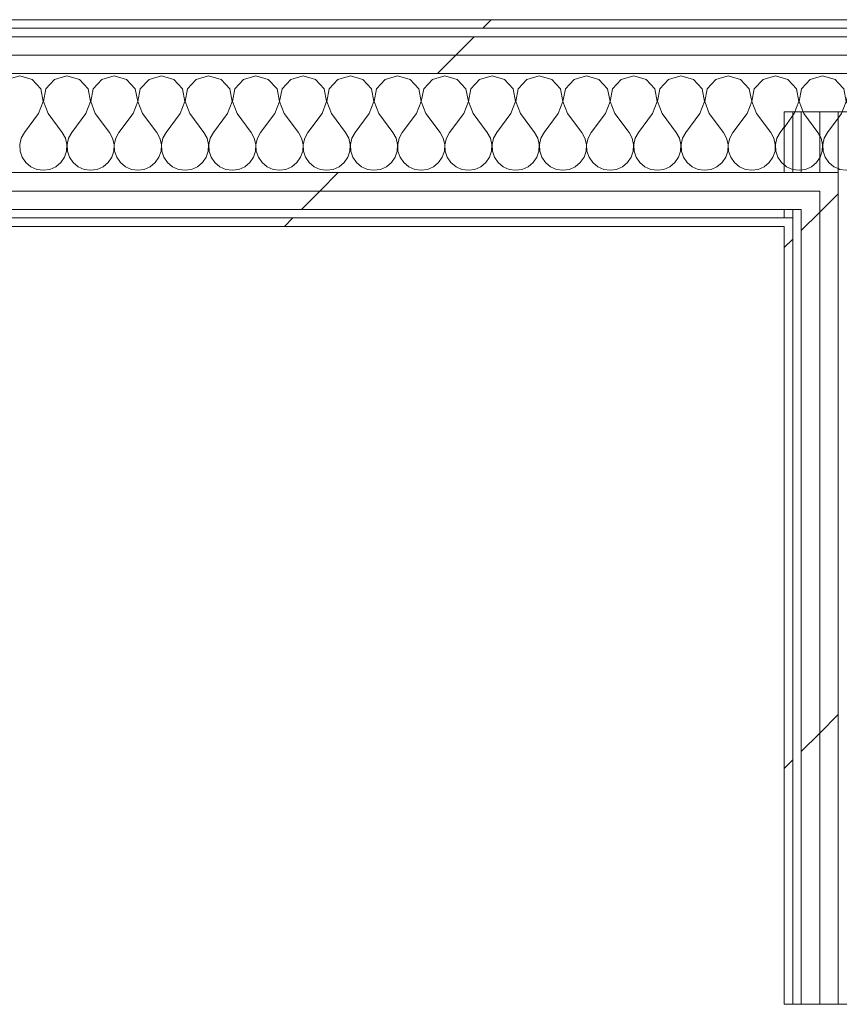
# Model space of a CAD drawing. Header units: millimetres. Extents: x -28277 to 305935, y -19284 to 4746.
# Tile 240 of 256: x 186515 to 187093, y -12619 to -11924. Entities that reach past the tile are written whole.
import ezdxf

# ---------------------------------------------------------------- set-up
doc = ezdxf.new("R2010")
doc.units = ezdxf.units.MM
doc.header["$MEASUREMENT"] = 0
doc.linetypes.add('Wipeout_Contour', pattern=[1000, 0, -1000])
doc.layers.add('Nuevo_08_E_Envans secs', color=7, linetype='Continuous')
doc.layers.add('Nuevo_Puertas Archicad', color=7, linetype='Continuous')
doc.layers.add('Nuevo_08_E_Envans secs_Pluma_Nº__1', color=7, linetype='Continuous', lineweight=5)
doc.layers.add('Nuevo_Puertas Archicad_Pluma_Nº__1', color=7, linetype='Continuous', lineweight=5)
for name, color, linetype, lineweight, true_color in [('Nuevo_08_E_Envans secs_Pluma_Nº__102', 7, 'Continuous', 5, 0xcccccc), ('Nuevo_08_E_Envans secs_Pluma_Nº__171', 171, 'Continuous', 13, 0xaaaaff), ('Nuevo_08_E_Envans secs_Pluma_Nº__177', 7, 'Continuous', 15, 0xf7e046)]:
    doc.layers.add(name, color=color, linetype=linetype, lineweight=lineweight, true_color=true_color)
pattern_1 = [(45, (184431.64, 0), (-367.696, 367.696), [390, -130]), (45, (184431.64, 367.7), (-367.696, 367.696), [390, -130])]

# ---------------------------------------------------------------- blocks, each defined once
blk = doc.blocks.new('Puerta Rápida Enrrollable 27')
at = {"layer": 'Nuevo_Puertas Archicad_Pluma_Nº__1', "color": 7, "linetype": 'Continuous', "lineweight": 5}
for p, q in [((550, 38), (550, 108)), ((550, 25), (550, 38)), ((550, 12), (550, 25)), ((550, 6), (550, 12)), ((550, 0), (550, 6))]:
    blk.add_line(p, q, dxfattribs=at)
blk = doc.blocks.new('Muro_118_7', base_point=(187054.56, -17276.98))
at = {"color": 254, "linetype": 'Wipeout_Contour', "lineweight": 0, "ltscale": 749848.177662}
blk.add_wipeout([(187060.56, -11988.98), (187054.56, -11988.98), (187054.56, -12619.14), (187060.56, -12619.14)], dxfattribs=at).dxf.layer = 'Nuevo_08_E_Envans secs'
at = {"color": 254, "linetype": 'Wipeout_Contour', "lineweight": 0, "ltscale": 749895.25211}
blk.add_wipeout([(187079.56, -12057.98), (187092.56, -12057.98), (187092.56, -12044.98), (187079.56, -12044.98)], dxfattribs=at).dxf.layer = 'Nuevo_08_E_Envans secs'
at = {"layer": 'Nuevo_08_E_Envans secs_Pluma_Nº__171', "linetype": 'Continuous', "lineweight": 13, "true_color": 0xaaaaff}
h = blk.add_hatch(dxfattribs=at)
h.set_pattern_fill('Panellat_HPL_0007', color=161, style=0, pattern_type=2)
h.set_pattern_definition(pattern_1)
h.paths.add_polyline_path([(187060.56, -11988.98), (187054.56, -11988.98), (187054.56, -12619.14), (187060.56, -12619.14)])
at = {"layer": 'Nuevo_08_E_Envans secs_Pluma_Nº__177', "linetype": 'Continuous', "lineweight": 15, "true_color": 0xf7e046}
h = blk.add_hatch(dxfattribs=at)
h.set_pattern_fill('Panellat_HPL_0007', color=53, style=0, pattern_type=2)
h.set_pattern_definition(pattern_1)
h.paths.add_polyline_path([(187079.56, -12057.98), (187092.56, -12057.98), (187092.56, -12044.98), (187079.56, -12044.98)])
at = {"layer": 'Nuevo_08_E_Envans secs_Pluma_Nº__1', "color": 7, "linetype": 'Continuous', "lineweight": 5}
for p, q in [((187060.56, -12619.14), (187060.56, -11988.98)), ((187060.56, -12063.98), (187060.56, -12069.98)), ((187054.56, -12619.14), (187060.56, -12619.14))]:
    blk.add_line(p, q, dxfattribs=at)
at = {"layer": 'Nuevo_08_E_Envans secs_Pluma_Nº__1', "color": 7, "linetype": 'Continuous', "lineweight": 5, "flags": 128}
for points in [[(187060.56, -11988.98), (187054.56, -11988.98)], [(187054.56, -11988.98), (187054.56, -12619.14)]]:
    blk.add_lwpolyline(points, dxfattribs=at)
at = {"color": 254, "linetype": 'Wipeout_Contour', "lineweight": 0, "ltscale": 749897.695487}
blk.add_wipeout([(187079.56, -12063.98), (187092.56, -12063.98), (187092.56, -12057.98), (187079.56, -12057.98)], dxfattribs=at).dxf.layer = 'Nuevo_08_E_Envans secs'
at = {"layer": 'Nuevo_08_E_Envans secs_Pluma_Nº__177', "linetype": 'Continuous', "lineweight": 15, "true_color": 0xf7e046}
h = blk.add_hatch(dxfattribs=at)
h.set_pattern_fill('Panellat_HPL_0007', color=53, style=0, pattern_type=2)
h.set_pattern_definition(pattern_1)
h.paths.add_polyline_path([(187079.56, -12063.98), (187092.56, -12063.98), (187092.56, -12057.98), (187079.56, -12057.98)])
at = {"color": 254, "linetype": 'Wipeout_Contour', "lineweight": 0, "ltscale": 749845.803217}
blk.add_wipeout([(187066.56, -12063.98), (187079.56, -12063.98), (187079.56, -12057.98), (187066.56, -12057.98)], dxfattribs=at).dxf.layer = 'Nuevo_08_E_Envans secs'
at = {"layer": 'Nuevo_08_E_Envans secs_Pluma_Nº__177', "linetype": 'Continuous', "lineweight": 15, "true_color": 0xf7e046}
h = blk.add_hatch(dxfattribs=at)
h.set_pattern_fill('Panellat_HPL_0007', color=53, style=0, pattern_type=2)
h.set_pattern_definition(pattern_1)
h.paths.add_polyline_path([(187066.56, -12063.98), (187079.56, -12063.98), (187079.56, -12057.98), (187066.56, -12057.98)])
at = {"color": 254, "linetype": 'Wipeout_Contour', "lineweight": 0, "ltscale": 749899.239885}
blk.add_wipeout([(187079.56, -12069.98), (187092.56, -12069.98), (187092.56, -12063.98), (187079.56, -12063.98)], dxfattribs=at).dxf.layer = 'Nuevo_08_E_Envans secs'
at = {"layer": 'Nuevo_08_E_Envans secs_Pluma_Nº__177', "linetype": 'Continuous', "lineweight": 15, "true_color": 0xf7e046}
h = blk.add_hatch(dxfattribs=at)
h.set_pattern_fill('Panellat_HPL_0007', color=53, style=0, pattern_type=2)
h.set_pattern_definition(pattern_1)
h.paths.add_polyline_path([(187079.56, -12069.98), (187092.56, -12069.98), (187092.56, -12063.98), (187079.56, -12063.98)])
at = {"color": 254, "linetype": 'Wipeout_Contour', "lineweight": 0, "ltscale": 749847.347721}
blk.add_wipeout([(187066.56, -12069.98), (187079.56, -12069.98), (187079.56, -12063.98), (187066.56, -12063.98)], dxfattribs=at).dxf.layer = 'Nuevo_08_E_Envans secs'
at = {"layer": 'Nuevo_08_E_Envans secs_Pluma_Nº__177', "linetype": 'Continuous', "lineweight": 15, "true_color": 0xf7e046}
h = blk.add_hatch(dxfattribs=at)
h.set_pattern_fill('Panellat_HPL_0007', color=53, style=0, pattern_type=2)
h.set_pattern_definition(pattern_1)
h.paths.add_polyline_path([(187066.56, -12069.98), (187079.56, -12069.98), (187079.56, -12063.98), (187066.56, -12063.98)])
at = {"color": 254, "linetype": 'Wipeout_Contour', "lineweight": 0, "ltscale": 749961.931695}
blk.add_wipeout([(187092.56, -11988.98), (187079.56, -11988.98), (187079.56, -12619.14), (187092.56, -12619.14)], dxfattribs=at).dxf.layer = 'Nuevo_08_E_Envans secs'
at = {"layer": 'Nuevo_08_E_Envans secs_Pluma_Nº__177', "linetype": 'Continuous', "lineweight": 15, "true_color": 0xf7e046}
h = blk.add_hatch(dxfattribs=at)
h.set_pattern_fill('Panellat_HPL_0007', color=53, style=0, pattern_type=2)
h.set_pattern_definition(pattern_1)
h.paths.add_polyline_path([(187092.56, -11988.98), (187079.56, -11988.98), (187079.56, -12619.14), (187092.56, -12619.14)])
at = {"layer": 'Nuevo_08_E_Envans secs_Pluma_Nº__1', "color": 7, "linetype": 'Continuous', "lineweight": 5}
for p, q in [((187092.56, -12619.14), (187092.56, -11988.98)), ((187092.56, -12031.98), (187092.56, -12044.98)), ((187092.56, -12044.98), (187092.56, -12057.98)), ((187092.56, -12057.98), (187092.56, -12063.98)), ((187092.56, -12063.98), (187092.56, -12069.98)), ((187092.56, -12619.14), (187162.56, -12619.14))]:
    blk.add_line(p, q, dxfattribs=at)
at = {"layer": 'Nuevo_08_E_Envans secs_Pluma_Nº__1', "color": 7, "linetype": 'Continuous', "lineweight": 5, "flags": 128}
blk.add_lwpolyline([(187162.56, -11988.98), (187092.56, -11988.98)], dxfattribs=at)
at = {"color": 254, "linetype": 'Wipeout_Contour', "lineweight": 0, "ltscale": 749910.043782}
blk.add_wipeout([(187079.56, -11988.98), (187066.56, -11988.98), (187066.56, -12619.14), (187079.56, -12619.14)], dxfattribs=at).dxf.layer = 'Nuevo_08_E_Envans secs'
at = {"layer": 'Nuevo_08_E_Envans secs_Pluma_Nº__177', "linetype": 'Continuous', "lineweight": 15, "true_color": 0xf7e046}
h = blk.add_hatch(dxfattribs=at)
h.set_pattern_fill('Panellat_HPL_0007', color=53, style=0, pattern_type=2)
h.set_pattern_definition(pattern_1)
h.paths.add_polyline_path([(187079.56, -11988.98), (187066.56, -11988.98), (187066.56, -12619.14), (187079.56, -12619.14)])
at = {"layer": 'Nuevo_08_E_Envans secs_Pluma_Nº__1', "color": 7, "linetype": 'Continuous', "lineweight": 5}
for p, q in [((187066.56, -12619.14), (187066.56, -11988.98)), ((187079.56, -12619.14), (187079.56, -11988.98)), ((187079.56, -12044.98), (187079.56, -12057.98)), ((187066.56, -12057.98), (187066.56, -12063.98)), ((187079.56, -12057.98), (187079.56, -12063.98)), ((187066.56, -12063.98), (187066.56, -12069.98)), ((187079.56, -12063.98), (187079.56, -12069.98)), ((187060.56, -12619.14), (187066.56, -12619.14)), ((187066.56, -12619.14), (187079.56, -12619.14)), ((187079.56, -12619.14), (187092.56, -12619.14))]:
    blk.add_line(p, q, dxfattribs=at)
at = {"layer": 'Nuevo_08_E_Envans secs_Pluma_Nº__1', "color": 7, "linetype": 'Continuous', "lineweight": 5, "flags": 128}
for points in [[(187066.56, -11988.98), (187060.56, -11988.98)], [(187079.56, -11988.98), (187066.56, -11988.98)], [(187092.56, -11988.98), (187079.56, -11988.98)]]:
    blk.add_lwpolyline(points, dxfattribs=at)
at = {"layer": 'Nuevo_Puertas Archicad', "color": 253, "linetype": 'Continuous', "lineweight": 5, "true_color": 0xa4a4a6, "xscale": -1, "zscale": 1000, "rotation": 270}
blk.add_blockref('Puerta Rápida Enrrollable 27', (187054.56, -13169.14), dxfattribs=at)
blk = doc.blocks.new('*X621', base_point=(184431.64, 0))
at = {"layer": 'Nuevo_08_E_Envans secs_Pluma_Nº__102', "color": 254, "linetype": 'Continuous', "lineweight": 5, "true_color": 0xcccccc}
for p, q in [((187114.98, -11963.64), (187106.21, -11966.13)), ((187123.74, -11966.13), (187114.98, -11963.64)), ((187148.31, -11963.64), (187139.55, -11966.13)), ((187157.07, -11966.13), (187148.31, -11963.64)), ((187096.55, -11972.86), (187092.56, -11968.49)), ((187106.21, -11966.13), (187100.07, -11972.86)), ((187129.88, -11972.86), (187123.74, -11966.13)), ((187139.55, -11966.13), (187133.4, -11972.86)), ((187162.56, -11972.13), (187157.07, -11966.13)), ((187098.24, -11981.81), (187096.55, -11972.86)), ((187100.07, -11972.86), (187098.38, -11981.81)), ((187131.58, -11981.81), (187129.88, -11972.86)), ((187133.4, -11972.86), (187131.71, -11981.81)), ((187094.98, -11990.31), (187098.24, -11981.81)), ((187098.38, -11981.81), (187101.64, -11990.31)), ((187128.31, -11990.31), (187131.58, -11981.81)), ((187131.71, -11981.81), (187134.98, -11990.31)), ((187094.98, -11990.31), (187092.56, -11993.54)), ((187101.64, -11990.31), (187111.64, -12003.64)), ((187128.31, -11990.31), (187118.31, -12003.64)), ((187134.98, -11990.31), (187144.98, -12003.64)), ((187161.64, -11990.31), (187151.64, -12003.64)), ((187161.64, -11990.31), (187162.56, -11987.93)), ((187113.87, -12007.67), (187111.64, -12003.64)), ((187118.31, -12003.64), (187116.08, -12007.67)), ((187147.2, -12007.67), (187144.98, -12003.64)), ((187151.64, -12003.64), (187149.42, -12007.67)), ((187114.91, -12012.15), (187113.87, -12007.67)), ((187114.69, -12016.74), (187114.91, -12012.15)), ((187116.08, -12007.67), (187115.04, -12012.15)), ((187115.04, -12012.15), (187115.27, -12016.74)), ((187148.24, -12012.15), (187147.2, -12007.67)), ((187148.02, -12016.74), (187148.24, -12012.15)), ((187149.42, -12007.67), (187148.38, -12012.15)), ((187148.38, -12012.15), (187148.6, -12016.74)), ((187113.22, -12021.1), (187114.69, -12016.74)), ((187115.27, -12016.74), (187116.74, -12021.1)), ((187146.55, -12021.1), (187148.02, -12016.74)), ((187148.6, -12016.74), (187150.07, -12021.1)), ((187107.07, -12027.82), (187110.61, -12024.89)), ((187110.61, -12024.89), (187113.22, -12021.1)), ((187116.74, -12021.1), (187119.34, -12024.89)), ((187119.34, -12024.89), (187122.88, -12027.82)), ((187140.41, -12027.82), (187143.95, -12024.89)), ((187143.95, -12024.89), (187146.55, -12021.1)), ((187150.07, -12021.1), (187152.67, -12024.89)), ((187152.67, -12024.89), (187156.21, -12027.82)), ((187092.56, -12029.15), (187093.76, -12029.67)), ((187093.76, -12029.67), (187098.31, -12030.31)), ((187098.31, -12030.31), (187102.86, -12029.67)), ((187102.86, -12029.67), (187107.07, -12027.82)), ((187122.88, -12027.82), (187127.09, -12029.67)), ((187127.09, -12029.67), (187131.64, -12030.31)), ((187131.64, -12030.31), (187136.2, -12029.67)), ((187136.2, -12029.67), (187140.41, -12027.82)), ((187156.21, -12027.82), (187160.42, -12029.67)), ((187160.42, -12029.67), (187162.56, -12029.97))]:
    blk.add_line(p, q, dxfattribs=at)
blk = doc.blocks.new('*X622', base_point=(184431.64, 0))
at = {"layer": 'Nuevo_08_E_Envans secs_Pluma_Nº__102', "color": 254, "linetype": 'Continuous', "lineweight": 5, "true_color": 0xcccccc}
for p, q in [((186514.98, -11963.64), (186506.21, -11966.13)), ((186523.74, -11966.13), (186514.98, -11963.64)), ((186548.31, -11963.64), (186539.55, -11966.13)), ((186557.07, -11966.13), (186548.31, -11963.64)), ((186581.64, -11963.64), (186572.88, -11966.13)), ((186590.41, -11966.13), (186581.64, -11963.64)), ((186614.98, -11963.64), (186606.21, -11966.13)), ((186623.74, -11966.13), (186614.98, -11963.64)), ((186648.31, -11963.64), (186639.55, -11966.13)), ((186657.07, -11966.13), (186648.31, -11963.64)), ((186681.64, -11963.64), (186672.88, -11966.13)), ((186690.41, -11966.13), (186681.64, -11963.64)), ((186714.98, -11963.64), (186706.21, -11966.13)), ((186723.74, -11966.13), (186714.98, -11963.64)), ((186748.31, -11963.64), (186739.55, -11966.13)), ((186757.07, -11966.13), (186748.31, -11963.64)), ((186781.64, -11963.64), (186772.88, -11966.13)), ((186790.41, -11966.13), (186781.64, -11963.64)), ((186814.98, -11963.64), (186806.21, -11966.13)), ((186823.74, -11966.13), (186814.98, -11963.64)), ((186848.31, -11963.64), (186839.55, -11966.13)), ((186857.07, -11966.13), (186848.31, -11963.64)), ((186881.64, -11963.64), (186872.88, -11966.13)), ((186890.41, -11966.13), (186881.64, -11963.64)), ((186914.98, -11963.64), (186906.21, -11966.13)), ((186923.74, -11966.13), (186914.98, -11963.64)), ((186948.31, -11963.64), (186939.55, -11966.13)), ((186957.07, -11966.13), (186948.31, -11963.64)), ((186981.64, -11963.64), (186972.88, -11966.13)), ((186990.41, -11966.13), (186981.64, -11963.64)), ((187014.98, -11963.64), (187006.21, -11966.13)), ((187023.74, -11966.13), (187014.98, -11963.64)), ((187048.31, -11963.64), (187039.55, -11966.13)), ((187057.07, -11966.13), (187048.31, -11963.64)), ((187081.64, -11963.64), (187072.88, -11966.13)), ((187090.41, -11966.13), (187081.64, -11963.64)), ((186529.88, -11972.86), (186523.74, -11966.13)), ((186539.55, -11966.13), (186533.4, -11972.86)), ((186563.22, -11972.86), (186557.07, -11966.13)), ((186572.88, -11966.13), (186566.74, -11972.86)), ((186596.55, -11972.86), (186590.41, -11966.13)), ((186606.21, -11966.13), (186600.07, -11972.86)), ((186629.88, -11972.86), (186623.74, -11966.13)), ((186639.55, -11966.13), (186633.4, -11972.86)), ((186663.22, -11972.86), (186657.07, -11966.13)), ((186672.88, -11966.13), (186666.74, -11972.86)), ((186696.55, -11972.86), (186690.41, -11966.13)), ((186706.21, -11966.13), (186700.07, -11972.86)), ((186729.88, -11972.86), (186723.74, -11966.13)), ((186739.55, -11966.13), (186733.4, -11972.86)), ((186763.22, -11972.86), (186757.07, -11966.13)), ((186772.88, -11966.13), (186766.74, -11972.86)), ((186796.55, -11972.86), (186790.41, -11966.13)), ((186806.21, -11966.13), (186800.07, -11972.86)), ((186829.88, -11972.86), (186823.74, -11966.13)), ((186839.55, -11966.13), (186833.4, -11972.86)), ((186863.22, -11972.86), (186857.07, -11966.13)), ((186872.88, -11966.13), (186866.74, -11972.86)), ((186896.55, -11972.86), (186890.41, -11966.13)), ((186906.21, -11966.13), (186900.07, -11972.86)), ((186929.88, -11972.86), (186923.74, -11966.13)), ((186939.55, -11966.13), (186933.4, -11972.86)), ((186963.22, -11972.86), (186957.07, -11966.13)), ((186972.88, -11966.13), (186966.74, -11972.86)), ((186996.55, -11972.86), (186990.41, -11966.13)), ((187006.21, -11966.13), (187000.07, -11972.86)), ((187029.88, -11972.86), (187023.74, -11966.13)), ((187039.55, -11966.13), (187033.4, -11972.86)), ((187063.22, -11972.86), (187057.07, -11966.13)), ((187072.88, -11966.13), (187066.74, -11972.86)), ((187092.56, -11968.49), (187090.41, -11966.13)), ((186531.58, -11981.81), (186529.88, -11972.86)), ((186533.4, -11972.86), (186531.71, -11981.81)), ((186564.91, -11981.81), (186563.22, -11972.86)), ((186566.74, -11972.86), (186565.04, -11981.81)), ((186598.24, -11981.81), (186596.55, -11972.86)), ((186600.07, -11972.86), (186598.38, -11981.81)), ((186631.58, -11981.81), (186629.88, -11972.86)), ((186633.4, -11972.86), (186631.71, -11981.81)), ((186664.91, -11981.81), (186663.22, -11972.86)), ((186666.74, -11972.86), (186665.04, -11981.81)), ((186698.24, -11981.81), (186696.55, -11972.86)), ((186700.07, -11972.86), (186698.38, -11981.81)), ((186731.58, -11981.81), (186729.88, -11972.86)), ((186733.4, -11972.86), (186731.71, -11981.81)), ((186764.91, -11981.81), (186763.22, -11972.86)), ((186766.74, -11972.86), (186765.04, -11981.81)), ((186798.24, -11981.81), (186796.55, -11972.86)), ((186800.07, -11972.86), (186798.38, -11981.81)), ((186831.58, -11981.81), (186829.88, -11972.86)), ((186833.4, -11972.86), (186831.71, -11981.81)), ((186864.91, -11981.81), (186863.22, -11972.86)), ((186866.74, -11972.86), (186865.04, -11981.81)), ((186898.24, -11981.81), (186896.55, -11972.86)), ((186900.07, -11972.86), (186898.38, -11981.81)), ((186931.58, -11981.81), (186929.88, -11972.86)), ((186933.4, -11972.86), (186931.71, -11981.81)), ((186964.91, -11981.81), (186963.22, -11972.86)), ((186966.74, -11972.86), (186965.04, -11981.81)), ((186998.24, -11981.81), (186996.55, -11972.86)), ((187000.07, -11972.86), (186998.38, -11981.81)), ((187031.58, -11981.81), (187029.88, -11972.86)), ((187033.4, -11972.86), (187031.71, -11981.81)), ((187064.91, -11981.81), (187063.22, -11972.86)), ((187066.74, -11972.86), (187065.04, -11981.81)), ((186528.31, -11990.31), (186531.58, -11981.81)), ((186531.71, -11981.81), (186534.98, -11990.31)), ((186561.64, -11990.31), (186564.91, -11981.81)), ((186565.04, -11981.81), (186568.31, -11990.31)), ((186594.98, -11990.31), (186598.24, -11981.81)), ((186598.38, -11981.81), (186601.64, -11990.31)), ((186628.31, -11990.31), (186631.58, -11981.81)), ((186631.71, -11981.81), (186634.98, -11990.31)), ((186661.64, -11990.31), (186664.91, -11981.81)), ((186665.04, -11981.81), (186668.31, -11990.31)), ((186694.98, -11990.31), (186698.24, -11981.81)), ((186698.38, -11981.81), (186701.64, -11990.31)), ((186728.31, -11990.31), (186731.58, -11981.81)), ((186731.71, -11981.81), (186734.98, -11990.31)), ((186761.64, -11990.31), (186764.91, -11981.81)), ((186765.04, -11981.81), (186768.31, -11990.31)), ((186794.98, -11990.31), (186798.24, -11981.81)), ((186798.38, -11981.81), (186801.64, -11990.31)), ((186828.31, -11990.31), (186831.58, -11981.81)), ((186831.71, -11981.81), (186834.98, -11990.31)), ((186861.64, -11990.31), (186864.91, -11981.81)), ((186865.04, -11981.81), (186868.31, -11990.31)), ((186894.98, -11990.31), (186898.24, -11981.81)), ((186898.38, -11981.81), (186901.64, -11990.31)), ((186928.31, -11990.31), (186931.58, -11981.81)), ((186931.71, -11981.81), (186934.98, -11990.31)), ((186961.64, -11990.31), (186964.91, -11981.81)), ((186965.04, -11981.81), (186968.31, -11990.31)), ((186994.98, -11990.31), (186998.24, -11981.81)), ((186998.38, -11981.81), (187001.64, -11990.31)), ((187028.31, -11990.31), (187031.58, -11981.81)), ((187031.71, -11981.81), (187034.98, -11990.31)), ((187061.64, -11990.31), (187064.91, -11981.81)), ((187065.04, -11981.81), (187068.31, -11990.31)), ((186528.31, -11990.31), (186518.31, -12003.64)), ((186534.98, -11990.31), (186544.98, -12003.64)), ((186561.64, -11990.31), (186551.64, -12003.64)), ((186568.31, -11990.31), (186578.31, -12003.64)), ((186594.98, -11990.31), (186584.98, -12003.64)), ((186601.64, -11990.31), (186611.64, -12003.64)), ((186628.31, -11990.31), (186618.31, -12003.64)), ((186634.98, -11990.31), (186644.98, -12003.64)), ((186661.64, -11990.31), (186651.64, -12003.64)), ((186668.31, -11990.31), (186678.31, -12003.64)), ((186694.98, -11990.31), (186684.98, -12003.64)), ((186701.64, -11990.31), (186711.64, -12003.64)), ((186728.31, -11990.31), (186718.31, -12003.64)), ((186734.98, -11990.31), (186744.98, -12003.64)), ((186761.64, -11990.31), (186751.64, -12003.64)), ((186768.31, -11990.31), (186778.31, -12003.64)), ((186794.98, -11990.31), (186784.98, -12003.64)), ((186801.64, -11990.31), (186811.64, -12003.64)), ((186828.31, -11990.31), (186818.31, -12003.64)), ((186834.98, -11990.31), (186844.98, -12003.64)), ((186861.64, -11990.31), (186851.64, -12003.64)), ((186868.31, -11990.31), (186878.31, -12003.64)), ((186894.98, -11990.31), (186884.98, -12003.64)), ((186901.64, -11990.31), (186911.64, -12003.64)), ((186928.31, -11990.31), (186918.31, -12003.64)), ((186934.98, -11990.31), (186944.98, -12003.64)), ((186961.64, -11990.31), (186951.64, -12003.64)), ((186968.31, -11990.31), (186978.31, -12003.64)), ((186994.98, -11990.31), (186984.98, -12003.64)), ((187001.64, -11990.31), (187011.64, -12003.64)), ((187028.31, -11990.31), (187018.31, -12003.64)), ((187034.98, -11990.31), (187044.98, -12003.64)), ((187061.64, -11990.31), (187051.64, -12003.64)), ((187068.31, -11990.31), (187078.31, -12003.64)), ((187092.56, -11993.54), (187084.98, -12003.64)), ((186518.31, -12003.64), (186516.08, -12007.67)), ((186547.2, -12007.67), (186544.98, -12003.64)), ((186551.64, -12003.64), (186549.42, -12007.67)), ((186580.54, -12007.67), (186578.31, -12003.64)), ((186584.98, -12003.64), (186582.75, -12007.67)), ((186613.87, -12007.67), (186611.64, -12003.64)), ((186618.31, -12003.64), (186616.08, -12007.67)), ((186647.2, -12007.67), (186644.98, -12003.64)), ((186651.64, -12003.64), (186649.42, -12007.67)), ((186680.54, -12007.67), (186678.31, -12003.64)), ((186684.98, -12003.64), (186682.75, -12007.67)), ((186713.87, -12007.67), (186711.64, -12003.64)), ((186718.31, -12003.64), (186716.08, -12007.67)), ((186747.2, -12007.67), (186744.98, -12003.64)), ((186751.64, -12003.64), (186749.42, -12007.67)), ((186780.54, -12007.67), (186778.31, -12003.64)), ((186784.98, -12003.64), (186782.75, -12007.67)), ((186813.87, -12007.67), (186811.64, -12003.64)), ((186818.31, -12003.64), (186816.08, -12007.67)), ((186847.2, -12007.67), (186844.98, -12003.64)), ((186851.64, -12003.64), (186849.42, -12007.67)), ((186880.54, -12007.67), (186878.31, -12003.64)), ((186884.98, -12003.64), (186882.75, -12007.67)), ((186913.87, -12007.67), (186911.64, -12003.64)), ((186918.31, -12003.64), (186916.08, -12007.67)), ((186947.2, -12007.67), (186944.98, -12003.64)), ((186951.64, -12003.64), (186949.42, -12007.67)), ((186980.54, -12007.67), (186978.31, -12003.64)), ((186984.98, -12003.64), (186982.75, -12007.67)), ((187013.87, -12007.67), (187011.64, -12003.64)), ((187018.31, -12003.64), (187016.08, -12007.67)), ((187047.2, -12007.67), (187044.98, -12003.64)), ((187051.64, -12003.64), (187049.42, -12007.67)), ((187080.54, -12007.67), (187078.31, -12003.64)), ((187084.98, -12003.64), (187082.75, -12007.67)), ((186516.08, -12007.67), (186515.04, -12012.15)), ((186515.04, -12012.15), (186515.27, -12016.74)), ((186548.24, -12012.15), (186547.2, -12007.67)), ((186548.02, -12016.74), (186548.24, -12012.15)), ((186549.42, -12007.67), (186548.38, -12012.15)), ((186548.38, -12012.15), (186548.6, -12016.74)), ((186581.58, -12012.15), (186580.54, -12007.67)), ((186581.35, -12016.74), (186581.58, -12012.15)), ((186582.75, -12007.67), (186581.71, -12012.15)), ((186581.71, -12012.15), (186581.93, -12016.74)), ((186614.91, -12012.15), (186613.87, -12007.67)), ((186614.69, -12016.74), (186614.91, -12012.15)), ((186616.08, -12007.67), (186615.04, -12012.15)), ((186615.04, -12012.15), (186615.27, -12016.74)), ((186648.24, -12012.15), (186647.2, -12007.67)), ((186648.02, -12016.74), (186648.24, -12012.15)), ((186649.42, -12007.67), (186648.38, -12012.15)), ((186648.38, -12012.15), (186648.6, -12016.74)), ((186681.58, -12012.15), (186680.54, -12007.67)), ((186681.35, -12016.74), (186681.58, -12012.15)), ((186682.75, -12007.67), (186681.71, -12012.15)), ((186681.71, -12012.15), (186681.93, -12016.74)), ((186714.91, -12012.15), (186713.87, -12007.67)), ((186714.69, -12016.74), (186714.91, -12012.15)), ((186716.08, -12007.67), (186715.04, -12012.15)), ((186715.04, -12012.15), (186715.27, -12016.74)), ((186748.24, -12012.15), (186747.2, -12007.67)), ((186748.02, -12016.74), (186748.24, -12012.15)), ((186749.42, -12007.67), (186748.38, -12012.15)), ((186748.38, -12012.15), (186748.6, -12016.74)), ((186781.58, -12012.15), (186780.54, -12007.67)), ((186781.35, -12016.74), (186781.58, -12012.15)), ((186782.75, -12007.67), (186781.71, -12012.15)), ((186781.71, -12012.15), (186781.93, -12016.74)), ((186814.91, -12012.15), (186813.87, -12007.67)), ((186814.69, -12016.74), (186814.91, -12012.15)), ((186816.08, -12007.67), (186815.04, -12012.15)), ((186815.04, -12012.15), (186815.27, -12016.74)), ((186848.24, -12012.15), (186847.2, -12007.67)), ((186848.02, -12016.74), (186848.24, -12012.15)), ((186849.42, -12007.67), (186848.38, -12012.15)), ((186848.38, -12012.15), (186848.6, -12016.74)), ((186881.58, -12012.15), (186880.54, -12007.67)), ((186881.35, -12016.74), (186881.58, -12012.15)), ((186882.75, -12007.67), (186881.71, -12012.15)), ((186881.71, -12012.15), (186881.93, -12016.74)), ((186914.91, -12012.15), (186913.87, -12007.67)), ((186914.69, -12016.74), (186914.91, -12012.15)), ((186916.08, -12007.67), (186915.04, -12012.15)), ((186915.04, -12012.15), (186915.27, -12016.74)), ((186948.24, -12012.15), (186947.2, -12007.67)), ((186948.02, -12016.74), (186948.24, -12012.15)), ((186949.42, -12007.67), (186948.38, -12012.15)), ((186948.38, -12012.15), (186948.6, -12016.74)), ((186981.58, -12012.15), (186980.54, -12007.67)), ((186981.35, -12016.74), (186981.58, -12012.15)), ((186982.75, -12007.67), (186981.71, -12012.15)), ((186981.71, -12012.15), (186981.93, -12016.74)), ((187014.91, -12012.15), (187013.87, -12007.67)), ((187014.69, -12016.74), (187014.91, -12012.15)), ((187016.08, -12007.67), (187015.04, -12012.15)), ((187015.04, -12012.15), (187015.27, -12016.74)), ((187048.24, -12012.15), (187047.2, -12007.67)), ((187048.02, -12016.74), (187048.24, -12012.15)), ((187049.42, -12007.67), (187048.38, -12012.15)), ((187048.38, -12012.15), (187048.6, -12016.74)), ((187081.58, -12012.15), (187080.54, -12007.67)), ((187081.35, -12016.74), (187081.58, -12012.15)), ((187082.75, -12007.67), (187081.71, -12012.15)), ((187081.71, -12012.15), (187081.93, -12016.74)), ((186515.27, -12016.74), (186516.74, -12021.1)), ((186546.55, -12021.1), (186548.02, -12016.74)), ((186548.6, -12016.74), (186550.07, -12021.1)), ((186579.88, -12021.1), (186581.35, -12016.74)), ((186581.93, -12016.74), (186583.4, -12021.1)), ((186613.22, -12021.1), (186614.69, -12016.74)), ((186615.27, -12016.74), (186616.74, -12021.1)), ((186646.55, -12021.1), (186648.02, -12016.74)), ((186648.6, -12016.74), (186650.07, -12021.1)), ((186679.88, -12021.1), (186681.35, -12016.74)), ((186681.93, -12016.74), (186683.4, -12021.1)), ((186713.22, -12021.1), (186714.69, -12016.74)), ((186715.27, -12016.74), (186716.74, -12021.1)), ((186746.55, -12021.1), (186748.02, -12016.74)), ((186748.6, -12016.74), (186750.07, -12021.1)), ((186779.88, -12021.1), (186781.35, -12016.74)), ((186781.93, -12016.74), (186783.4, -12021.1)), ((186813.22, -12021.1), (186814.69, -12016.74)), ((186815.27, -12016.74), (186816.74, -12021.1)), ((186846.55, -12021.1), (186848.02, -12016.74)), ((186848.6, -12016.74), (186850.07, -12021.1)), ((186879.88, -12021.1), (186881.35, -12016.74)), ((186881.93, -12016.74), (186883.4, -12021.1)), ((186913.22, -12021.1), (186914.69, -12016.74)), ((186915.27, -12016.74), (186916.74, -12021.1)), ((186946.55, -12021.1), (186948.02, -12016.74)), ((186948.6, -12016.74), (186950.07, -12021.1)), ((186979.88, -12021.1), (186981.35, -12016.74)), ((186981.93, -12016.74), (186983.4, -12021.1)), ((187013.22, -12021.1), (187014.69, -12016.74)), ((187015.27, -12016.74), (187016.74, -12021.1)), ((187046.55, -12021.1), (187048.02, -12016.74)), ((187048.6, -12016.74), (187050.07, -12021.1)), ((187079.88, -12021.1), (187081.35, -12016.74)), ((187081.93, -12016.74), (187083.4, -12021.1)), ((186516.74, -12021.1), (186519.34, -12024.89)), ((186519.34, -12024.89), (186522.88, -12027.82)), ((186540.41, -12027.82), (186543.95, -12024.89)), ((186543.95, -12024.89), (186546.55, -12021.1)), ((186550.07, -12021.1), (186552.67, -12024.89)), ((186552.67, -12024.89), (186556.21, -12027.82)), ((186573.74, -12027.82), (186577.28, -12024.89)), ((186577.28, -12024.89), (186579.88, -12021.1)), ((186583.4, -12021.1), (186586.01, -12024.89)), ((186586.01, -12024.89), (186589.55, -12027.82)), ((186607.07, -12027.82), (186610.61, -12024.89)), ((186610.61, -12024.89), (186613.22, -12021.1)), ((186616.74, -12021.1), (186619.34, -12024.89)), ((186619.34, -12024.89), (186622.88, -12027.82)), ((186640.41, -12027.82), (186643.95, -12024.89)), ((186643.95, -12024.89), (186646.55, -12021.1)), ((186650.07, -12021.1), (186652.67, -12024.89)), ((186652.67, -12024.89), (186656.21, -12027.82)), ((186673.74, -12027.82), (186677.28, -12024.89)), ((186677.28, -12024.89), (186679.88, -12021.1)), ((186683.4, -12021.1), (186686.01, -12024.89)), ((186686.01, -12024.89), (186689.55, -12027.82)), ((186707.07, -12027.82), (186710.61, -12024.89)), ((186710.61, -12024.89), (186713.22, -12021.1)), ((186716.74, -12021.1), (186719.34, -12024.89)), ((186719.34, -12024.89), (186722.88, -12027.82)), ((186740.41, -12027.82), (186743.95, -12024.89)), ((186743.95, -12024.89), (186746.55, -12021.1)), ((186750.07, -12021.1), (186752.67, -12024.89)), ((186752.67, -12024.89), (186756.21, -12027.82)), ((186773.74, -12027.82), (186777.28, -12024.89)), ((186777.28, -12024.89), (186779.88, -12021.1)), ((186783.4, -12021.1), (186786.01, -12024.89)), ((186786.01, -12024.89), (186789.55, -12027.82)), ((186807.07, -12027.82), (186810.61, -12024.89)), ((186810.61, -12024.89), (186813.22, -12021.1)), ((186816.74, -12021.1), (186819.34, -12024.89)), ((186819.34, -12024.89), (186822.88, -12027.82)), ((186840.41, -12027.82), (186843.95, -12024.89)), ((186843.95, -12024.89), (186846.55, -12021.1)), ((186850.07, -12021.1), (186852.67, -12024.89)), ((186852.67, -12024.89), (186856.21, -12027.82)), ((186873.74, -12027.82), (186877.28, -12024.89)), ((186877.28, -12024.89), (186879.88, -12021.1)), ((186883.4, -12021.1), (186886.01, -12024.89)), ((186886.01, -12024.89), (186889.55, -12027.82)), ((186907.07, -12027.82), (186910.61, -12024.89)), ((186910.61, -12024.89), (186913.22, -12021.1)), ((186916.74, -12021.1), (186919.34, -12024.89)), ((186919.34, -12024.89), (186922.88, -12027.82)), ((186940.41, -12027.82), (186943.95, -12024.89)), ((186943.95, -12024.89), (186946.55, -12021.1)), ((186950.07, -12021.1), (186952.67, -12024.89)), ((186952.67, -12024.89), (186956.21, -12027.82)), ((186973.74, -12027.82), (186977.28, -12024.89)), ((186977.28, -12024.89), (186979.88, -12021.1)), ((186983.4, -12021.1), (186986.01, -12024.89)), ((186986.01, -12024.89), (186989.55, -12027.82)), ((187007.07, -12027.82), (187010.61, -12024.89)), ((187010.61, -12024.89), (187013.22, -12021.1)), ((187016.74, -12021.1), (187019.34, -12024.89)), ((187019.34, -12024.89), (187022.88, -12027.82)), ((187040.41, -12027.82), (187043.95, -12024.89)), ((187043.95, -12024.89), (187046.55, -12021.1)), ((187050.07, -12021.1), (187052.67, -12024.89)), ((187052.67, -12024.89), (187056.21, -12027.82)), ((187073.74, -12027.82), (187077.28, -12024.89)), ((187077.28, -12024.89), (187079.88, -12021.1)), ((187083.4, -12021.1), (187086.01, -12024.89)), ((187086.01, -12024.89), (187089.55, -12027.82)), ((186522.88, -12027.82), (186527.09, -12029.67)), ((186527.09, -12029.67), (186531.64, -12030.31)), ((186531.64, -12030.31), (186536.2, -12029.67)), ((186536.2, -12029.67), (186540.41, -12027.82)), ((186556.21, -12027.82), (186560.42, -12029.67)), ((186560.42, -12029.67), (186564.98, -12030.31)), ((186564.98, -12030.31), (186569.53, -12029.67)), ((186569.53, -12029.67), (186573.74, -12027.82)), ((186589.55, -12027.82), (186593.76, -12029.67)), ((186593.76, -12029.67), (186598.31, -12030.31)), ((186598.31, -12030.31), (186602.86, -12029.67)), ((186602.86, -12029.67), (186607.07, -12027.82)), ((186622.88, -12027.82), (186627.09, -12029.67)), ((186627.09, -12029.67), (186631.64, -12030.31)), ((186631.64, -12030.31), (186636.2, -12029.67)), ((186636.2, -12029.67), (186640.41, -12027.82)), ((186656.21, -12027.82), (186660.42, -12029.67)), ((186660.42, -12029.67), (186664.98, -12030.31)), ((186664.98, -12030.31), (186669.53, -12029.67)), ((186669.53, -12029.67), (186673.74, -12027.82)), ((186689.55, -12027.82), (186693.76, -12029.67)), ((186693.76, -12029.67), (186698.31, -12030.31)), ((186698.31, -12030.31), (186702.86, -12029.67)), ((186702.86, -12029.67), (186707.07, -12027.82)), ((186722.88, -12027.82), (186727.09, -12029.67)), ((186727.09, -12029.67), (186731.64, -12030.31)), ((186731.64, -12030.31), (186736.2, -12029.67)), ((186736.2, -12029.67), (186740.41, -12027.82)), ((186756.21, -12027.82), (186760.42, -12029.67)), ((186760.42, -12029.67), (186764.98, -12030.31)), ((186764.98, -12030.31), (186769.53, -12029.67)), ((186769.53, -12029.67), (186773.74, -12027.82)), ((186789.55, -12027.82), (186793.76, -12029.67)), ((186793.76, -12029.67), (186798.31, -12030.31)), ((186798.31, -12030.31), (186802.86, -12029.67)), ((186802.86, -12029.67), (186807.07, -12027.82)), ((186822.88, -12027.82), (186827.09, -12029.67)), ((186827.09, -12029.67), (186831.64, -12030.31)), ((186831.64, -12030.31), (186836.2, -12029.67)), ((186836.2, -12029.67), (186840.41, -12027.82)), ((186856.21, -12027.82), (186860.42, -12029.67)), ((186860.42, -12029.67), (186864.98, -12030.31)), ((186864.98, -12030.31), (186869.53, -12029.67)), ((186869.53, -12029.67), (186873.74, -12027.82)), ((186889.55, -12027.82), (186893.76, -12029.67)), ((186893.76, -12029.67), (186898.31, -12030.31)), ((186898.31, -12030.31), (186902.86, -12029.67)), ((186902.86, -12029.67), (186907.07, -12027.82)), ((186922.88, -12027.82), (186927.09, -12029.67)), ((186927.09, -12029.67), (186931.64, -12030.31)), ((186931.64, -12030.31), (186936.2, -12029.67)), ((186936.2, -12029.67), (186940.41, -12027.82)), ((186956.21, -12027.82), (186960.42, -12029.67)), ((186960.42, -12029.67), (186964.98, -12030.31)), ((186964.98, -12030.31), (186969.53, -12029.67)), ((186969.53, -12029.67), (186973.74, -12027.82)), ((186989.55, -12027.82), (186993.76, -12029.67)), ((186993.76, -12029.67), (186998.31, -12030.31)), ((186998.31, -12030.31), (187002.86, -12029.67)), ((187002.86, -12029.67), (187007.07, -12027.82)), ((187022.88, -12027.82), (187027.09, -12029.67)), ((187027.09, -12029.67), (187031.64, -12030.31)), ((187031.64, -12030.31), (187036.2, -12029.67)), ((187036.2, -12029.67), (187040.41, -12027.82)), ((187056.21, -12027.82), (187060.42, -12029.67)), ((187060.42, -12029.67), (187064.98, -12030.31)), ((187064.98, -12030.31), (187069.53, -12029.67)), ((187069.53, -12029.67), (187073.74, -12027.82)), ((187089.55, -12027.82), (187092.56, -12029.15))]:
    blk.add_line(p, q, dxfattribs=at)
blk = doc.blocks.new('Muro_177_7', base_point=(190513.75, -12069.98))
at = {"color": 254, "linetype": 'Wipeout_Contour', "lineweight": 0, "ltscale": 747605.053685}
blk.add_wipeout([(184801.53, -11923.98), (184801.53, -11929.98), (188239.04, -11929.98), (188239.04, -11923.98)], dxfattribs=at).dxf.layer = 'Nuevo_08_E_Envans secs'
at = {"color": 254, "linetype": 'Wipeout_Contour', "lineweight": 0, "ltscale": 747620.988418}
blk.add_wipeout([(184807.53, -11948.98), (188239.04, -11948.98), (188239.04, -11935.98), (184807.53, -11935.98)], dxfattribs=at).dxf.layer = 'Nuevo_08_E_Envans secs'
at = {"color": 254, "linetype": 'Wipeout_Contour', "lineweight": 0, "ltscale": 749785.476311}
blk.add_wipeout([(187054.56, -12069.98), (187060.56, -12069.98), (187060.56, -12063.98), (187054.56, -12063.98)], dxfattribs=at).dxf.layer = 'Nuevo_08_E_Envans secs'
at = {"layer": 'Nuevo_08_E_Envans secs_Pluma_Nº__171', "linetype": 'Continuous', "lineweight": 13, "true_color": 0xaaaaff}
h = blk.add_hatch(dxfattribs=at)
h.set_pattern_fill('Panellat_HPL_0007', color=161, style=0, pattern_type=2)
h.set_pattern_definition(pattern_1)
h.paths.add_polyline_path([(184801.53, -11923.98), (184801.53, -11929.98), (188239.04, -11929.98), (188239.04, -11923.98)])
h = blk.add_hatch(dxfattribs=at)
h.set_pattern_fill('Panellat_HPL_0007', color=161, style=0, pattern_type=2)
h.set_pattern_definition(pattern_1)
h.paths.add_polyline_path([(187054.56, -12069.98), (187060.56, -12069.98), (187060.56, -12063.98), (187054.56, -12063.98)])
at = {"layer": 'Nuevo_08_E_Envans secs_Pluma_Nº__177', "linetype": 'Continuous', "lineweight": 15, "true_color": 0xf7e046}
h = blk.add_hatch(dxfattribs=at)
h.set_pattern_fill('Panellat_HPL_0007', color=53, style=0, pattern_type=2)
h.set_pattern_definition(pattern_1)
h.paths.add_polyline_path([(184807.53, -11948.98), (188239.04, -11948.98), (188239.04, -11935.98), (184807.53, -11935.98)])
at = {"layer": 'Nuevo_08_E_Envans secs_Pluma_Nº__1', "color": 7, "linetype": 'Continuous', "lineweight": 5}
for p, q in [((188239.04, -11929.98), (184807.53, -11929.98)), ((188239.04, -11935.98), (184807.53, -11935.98)), ((187060.56, -12063.98), (187060.56, -12069.98))]:
    blk.add_line(p, q, dxfattribs=at)
at = {"layer": 'Nuevo_08_E_Envans secs_Pluma_Nº__1', "color": 7, "linetype": 'Continuous', "lineweight": 5, "flags": 128}
blk.add_lwpolyline([(188239.04, -11923.98), (184795.53, -11923.98)], dxfattribs=at)
at = {"color": 254, "linetype": 'Wipeout_Contour', "lineweight": 0, "ltscale": 747650.258883}
blk.add_wipeout([(184820.53, -11961.98), (188239.04, -11961.98), (188239.04, -11948.98), (184820.53, -11948.98)], dxfattribs=at).dxf.layer = 'Nuevo_08_E_Envans secs'
at = {"color": 254, "linetype": 'Wipeout_Contour', "lineweight": 0, "ltscale": 746222.90916}
blk.add_wipeout([(185275.53, -12069.98), (187054.56, -12069.98), (187054.56, -12063.98), (185275.53, -12063.98)], dxfattribs=at).dxf.layer = 'Nuevo_08_E_Envans secs'
at = {"layer": 'Nuevo_08_E_Envans secs_Pluma_Nº__171', "linetype": 'Continuous', "lineweight": 13, "true_color": 0xaaaaff}
h = blk.add_hatch(dxfattribs=at)
h.set_pattern_fill('Panellat_HPL_0007', color=161, style=0, pattern_type=2)
h.set_pattern_definition(pattern_1)
h.paths.add_polyline_path([(185275.53, -12069.98), (187054.56, -12069.98), (187054.56, -12063.98), (185275.53, -12063.98)])
at = {"layer": 'Nuevo_08_E_Envans secs_Pluma_Nº__177', "linetype": 'Continuous', "lineweight": 15, "true_color": 0xf7e046}
h = blk.add_hatch(dxfattribs=at)
h.set_pattern_fill('Panellat_HPL_0007', color=53, style=0, pattern_type=2)
h.set_pattern_definition(pattern_1)
h.paths.add_polyline_path([(184820.53, -11961.98), (188239.04, -11961.98), (188239.04, -11948.98), (184820.53, -11948.98)])
at = {"layer": 'Nuevo_08_E_Envans secs_Pluma_Nº__1', "color": 7, "linetype": 'Continuous', "lineweight": 5}
for p, q in [((188239.04, -11948.98), (184820.53, -11948.98)), ((187092.56, -11961.98), (185250.53, -11961.98)), ((187162.56, -11961.98), (187092.56, -11961.98)), ((187054.56, -12063.98), (185275.53, -12063.98)), ((187060.56, -12063.98), (187054.56, -12063.98))]:
    blk.add_line(p, q, dxfattribs=at)
at = {"layer": 'Nuevo_08_E_Envans secs_Pluma_Nº__1', "color": 7, "linetype": 'Continuous', "lineweight": 5, "flags": 128}
blk.add_lwpolyline([(185275.53, -12069.98), (187054.56, -12069.98)], dxfattribs=at)
at = {"layer": 'Nuevo_08_E_Envans secs', "color": 7, "lineweight": 20}
for name in ['*X622', '*X621']:
    blk.add_blockref(name, (184431.64, 0), dxfattribs=at)
at = {"color": 254, "linetype": 'Wipeout_Contour', "lineweight": 0, "ltscale": 749891.911163}
blk.add_wipeout([(187079.56, -12044.98), (187092.56, -12044.98), (187092.56, -12031.98), (187079.56, -12031.98)], dxfattribs=at).dxf.layer = 'Nuevo_08_E_Envans secs'
at = {"layer": 'Nuevo_08_E_Envans secs_Pluma_Nº__177', "linetype": 'Continuous', "lineweight": 15, "true_color": 0xf7e046}
h = blk.add_hatch(dxfattribs=at)
h.set_pattern_fill('Panellat_HPL_0007', color=53, style=0, pattern_type=2)
h.set_pattern_definition(pattern_1)
h.paths.add_polyline_path([(187079.56, -12044.98), (187092.56, -12044.98), (187092.56, -12031.98), (187079.56, -12031.98)])
at = {"layer": 'Nuevo_08_E_Envans secs_Pluma_Nº__1', "color": 7, "linetype": 'Continuous', "lineweight": 5}
blk.add_line((187092.56, -12031.98), (187092.56, -12044.98), dxfattribs=at)
at = {"color": 254, "linetype": 'Wipeout_Contour', "lineweight": 0, "ltscale": 746215.546195}
blk.add_wipeout([(185250.53, -12044.98), (187079.56, -12044.98), (187079.56, -12031.98), (185250.53, -12031.98)], dxfattribs=at).dxf.layer = 'Nuevo_08_E_Envans secs'
at = {"layer": 'Nuevo_08_E_Envans secs_Pluma_Nº__177', "linetype": 'Continuous', "lineweight": 15, "true_color": 0xf7e046}
h = blk.add_hatch(dxfattribs=at)
h.set_pattern_fill('Panellat_HPL_0007', color=53, style=0, pattern_type=2)
h.set_pattern_definition(pattern_1)
h.paths.add_polyline_path([(185250.53, -12044.98), (187079.56, -12044.98), (187079.56, -12031.98), (185250.53, -12031.98)])
at = {"layer": 'Nuevo_08_E_Envans secs_Pluma_Nº__1', "color": 7, "linetype": 'Continuous', "lineweight": 5}
for p, q in [((187079.56, -12031.98), (185250.53, -12031.98)), ((187092.56, -12031.98), (187079.56, -12031.98))]:
    blk.add_line(p, q, dxfattribs=at)
at = {"color": 254, "linetype": 'Wipeout_Contour', "lineweight": 0, "ltscale": 749843.359671}
blk.add_wipeout([(187066.56, -12057.98), (187079.56, -12057.98), (187079.56, -12044.98), (187066.56, -12044.98)], dxfattribs=at).dxf.layer = 'Nuevo_08_E_Envans secs'
at = {"layer": 'Nuevo_08_E_Envans secs_Pluma_Nº__177', "linetype": 'Continuous', "lineweight": 15, "true_color": 0xf7e046}
h = blk.add_hatch(dxfattribs=at)
h.set_pattern_fill('Panellat_HPL_0007', color=53, style=0, pattern_type=2)
h.set_pattern_definition(pattern_1)
h.paths.add_polyline_path([(187066.56, -12057.98), (187079.56, -12057.98), (187079.56, -12044.98), (187066.56, -12044.98)])
at = {"layer": 'Nuevo_08_E_Envans secs_Pluma_Nº__1', "color": 7, "linetype": 'Continuous', "lineweight": 5}
blk.add_line((187079.56, -12044.98), (187079.56, -12057.98), dxfattribs=at)
at = {"color": 254, "linetype": 'Wipeout_Contour', "lineweight": 0, "ltscale": 746218.902618}
blk.add_wipeout([(185263.53, -12057.98), (187066.56, -12057.98), (187066.56, -12044.98), (185263.53, -12044.98)], dxfattribs=at).dxf.layer = 'Nuevo_08_E_Envans secs'
at = {"layer": 'Nuevo_08_E_Envans secs_Pluma_Nº__177', "linetype": 'Continuous', "lineweight": 15, "true_color": 0xf7e046}
h = blk.add_hatch(dxfattribs=at)
h.set_pattern_fill('Panellat_HPL_0007', color=53, style=0, pattern_type=2)
h.set_pattern_definition(pattern_1)
h.paths.add_polyline_path([(185263.53, -12057.98), (187066.56, -12057.98), (187066.56, -12044.98), (185263.53, -12044.98)])
at = {"layer": 'Nuevo_08_E_Envans secs_Pluma_Nº__1', "color": 7, "linetype": 'Continuous', "lineweight": 5}
for p, q in [((187066.56, -12044.98), (185263.53, -12044.98)), ((187079.56, -12044.98), (187066.56, -12044.98)), ((187060.56, -12057.98), (185269.53, -12057.98)), ((187066.56, -12057.98), (187060.56, -12057.98)), ((187066.56, -12057.98), (187066.56, -12063.98))]:
    blk.add_line(p, q, dxfattribs=at)

msp = doc.modelspace()

# ---------------------------------------------------------------- block references
at = {"layer": 'Nuevo_08_E_Envans secs', "color": 7, "lineweight": 20}
msp.add_blockref('Muro_118_7', (187054.556, -17276.976), dxfattribs=at)

# ---------------------------------------------------------------- next in the draw order: block references
msp.add_blockref('Muro_177_7', (190513.749, -12069.976), dxfattribs=at)

doc.saveas('drawing.dxf')
